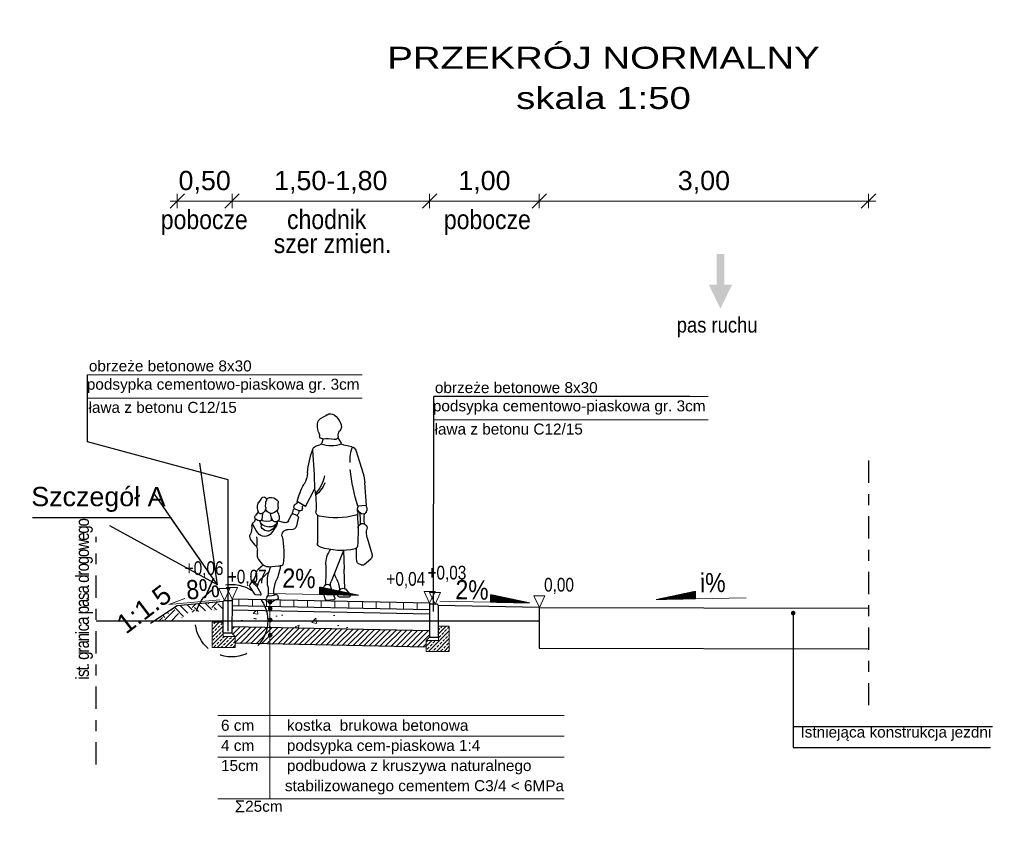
# Model space of a CAD drawing. Header units: metres. Extents: x -854 to 2789, y -128 to 3826.
# Tile 3 of 21: x 193 to 202, y 46 to 53. Entities that reach past the tile are written whole.
import ezdxf
from ezdxf.enums import TextEntityAlignment as Align

# ---------------------------------------------------------------- set-up
doc = ezdxf.new("R2010")
doc.units = ezdxf.units.M
doc.linetypes.add('DASHDOTX2', pattern=[50.8, 25.4, -12.7, 0, -12.7])
doc.linetypes.add('DASHED2', pattern=[0.375, 0.25, -0.125])
doc.layers.add('bloki', color=253, linetype='Continuous')
for name, color, linetype, lineweight in [('D_3_KONSTRUKCJA_ISTN', 9, 'Continuous', 30), ('D_3_KRESKOWANIE', 7, 'Continuous', 0), ('D_3_OPIS', 7, 'Continuous', 0), ('D_3_WYMIAROWANIE', 7, 'Continuous', 0), ('kreskowanie', 7, 'Continuous', 0), ('opis warstw', 7, 'Continuous', 0), ('pochylenia', 7, 'Continuous', 0), ('rzedne', 7, 'Continuous', 0), ('szczegół techniczny', 7, 'Continuous', 0)]:
    doc.layers.add(name, color=color, linetype=linetype, lineweight=lineweight)
doc.styles.add('opisy', font='arial.ttf', dxfattribs={"height": 0.175})
doc.styles.add('wym 1do50', font='arial.ttf', dxfattribs={"height": 0.175})
doc.styles.add('wym 1do50_0', font='arial.ttf')
doc.dimstyles.new('odniesienie', dxfattribs={"dimtxt": 1, "dimasz": 0, "dimexe": 0, "dimexo": 0, "dimgap": 0, "dimtad": 0, "dimdec": 0, "dimzin": 1, "dimdsep": 46, "dimtxsty": 'wym 1do50_0', "dimblk": 'TerminatorOpen', "dimcen": 0.09000000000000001, "dimse1": 1, "dimse2": 1, "dimadec": 6, "dimazin": 0, "dimtfac": 1, "dimtdec": 0, "dimtofl": 0, "dimtmove": 0, "dimatfit": 3, "dimldrblk": 'TerminatorOpen', "dimfxl": 1, "dimtzin": 1, "dimarcsym": 0})
doc.dimstyles.new('Wymiar_1 50', dxfattribs={"dimtxt": 0.175, "dimasz": 0.013125, "dimexe": 0.0175, "dimexo": 2.275, "dimgap": 0.065625, "dimtad": 1, "dimzin": 0, "dimtxsty": 'wym 1do50', "dimblk": 'znacznik wymiaru', "dimcen": 0.3, "dimse1": 1, "dimse2": 1, "dimadec": 0, "dimazin": 0, "dimtfac": 1, "dimtmove": 1, "dimatfit": 2, "dimfxl": 1, "dimtzin": 0, "dimlwd": -1, "dimlwe": 0, "dimarcsym": 0})

# ---------------------------------------------------------------- blocks, each defined once
blk = doc.blocks.new('TerminatorOpen')
at = {"color": 0, "linetype": 'ByBlock', "lineweight": -2}
for q in [(-1, 0.5), (-1, 0), (-1, -0.5)]:
    blk.add_line((0, 0), q, dxfattribs=at)
blk = doc.blocks.new('tytyyyy')
for p, q in [((1056.896188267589, 526.5077083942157), (1056.865527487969, 526.4583772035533)), ((1057.029200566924, 526.4996024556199), (1057.041426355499, 526.4614644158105)), ((1056.731870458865, 526.3936447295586), (1056.665265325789, 526.1812611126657)), ((1056.767370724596, 526.4257688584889), (1056.840506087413, 526.4409133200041)), ((1057.093202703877, 526.4329919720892), (1057.059834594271, 526.4432648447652)), ((1056.633125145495, 525.8915366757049), (1056.648823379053, 526.0958919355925)), ((1057.190316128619, 525.8822268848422), (1057.106873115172, 526.0397763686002)), ((1057.190316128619, 525.8822268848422), (1057.266798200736, 525.9275291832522)), ((1056.633125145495, 525.8915366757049), (1056.714449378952, 525.8859936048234)), ((1057.247210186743, 525.8429491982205), (1057.282854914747, 525.8584708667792)), ((1057.450749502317, 525.8452258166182), (1057.435848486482, 525.8111407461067)), ((1057.581838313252, 525.8201562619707), (1057.585404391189, 525.783984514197)), ((1057.620974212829, 525.8332969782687), (1057.645428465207, 525.7997068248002)), ((1057.079583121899, 525.8013520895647), (1057.081070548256, 525.5485564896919)), ((1057.255468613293, 525.7761006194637), (1057.272434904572, 525.7067801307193)), ((1057.267937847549, 525.8002686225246), (1057.302392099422, 525.8139524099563)), ((1057.345829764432, 525.7507688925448), (1057.317603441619, 525.8080936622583)), ((1057.439644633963, 525.7498700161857), (1057.380147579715, 525.7348914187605)), ((1057.448082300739, 525.7438159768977), (1057.448044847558, 525.7267854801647)), ((1057.597220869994, 525.7296238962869), (1057.592924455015, 525.70118623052)), ((1057.321923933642, 525.6700519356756), (1057.349208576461, 525.6715233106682)), ((1057.5631277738, 525.7062878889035), (1057.520982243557, 525.697555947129)), ((1056.628068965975, 525.5974462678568), (1056.583908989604, 525.4404104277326)), ((1057.647132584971, 525.530340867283), (1057.683151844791, 525.571879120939)), ((1056.844847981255, 525.4819593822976), (1056.837873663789, 525.3098192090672)), ((1056.844847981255, 525.4819593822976), (1056.955987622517, 525.1987732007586)), ((1057.625741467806, 525.4252178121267), (1057.628563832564, 525.4840112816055)), ((1056.655120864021, 525.352644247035), (1056.594831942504, 525.4043349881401)), ((1057.581910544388, 525.3554425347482), (1057.616402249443, 525.3999208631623)), ((1056.683242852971, 525.3487437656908), (1056.704513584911, 525.3585805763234)), ((1056.691675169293, 525.3557555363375), (1056.691675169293, 525.3557555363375)), ((1056.830340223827, 525.1323606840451), (1056.837897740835, 525.3106752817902)), ((1057.527464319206, 525.332109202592), (1057.437277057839, 525.3412905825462)), ((1057.51001648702, 525.3338855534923), (1057.526300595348, 525.2779064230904)), ((1057.523697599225, 525.286847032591), (1057.596388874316, 525.2184628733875)), ((1057.575337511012, 525.3482354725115), (1057.618652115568, 525.310116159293)), ((1057.676295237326, 525.2044099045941), (1057.698157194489, 525.1700332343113)), ((1056.819045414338, 525.1229545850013), (1056.786247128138, 525.0826710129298)), ((1056.894353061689, 525.0758090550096), (1056.885904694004, 525.1083692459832)), ((1056.955642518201, 525.1337116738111), (1056.923154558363, 525.0443751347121)), ((1057.623459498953, 525.1373018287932), (1057.595602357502, 525.0880348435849)), ((1057.651693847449, 525.0831365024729), (1057.69805821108, 525.1540487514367)), ((1056.799968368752, 525.0548138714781), (1056.880251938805, 525.0570476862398)), ((1056.932127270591, 525.0305067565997), (1056.99561576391, 525.0258491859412)), ((1057.537287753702, 525.0171118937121), (1057.500885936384, 525.0122643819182)), ((1057.605286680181, 525.0731445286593), (1057.640918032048, 525.0766142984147))]:
    blk.add_line(p, q)
for centre, radius, start, end in [((1057.064909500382, 526.54395772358), 0.2186948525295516, 128.3056999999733, 153.0738000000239), ((1056.96115883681, 526.6753033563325), 0.051317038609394, 52.95690999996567, 128.3056999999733), ((1057.105476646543, 526.8665178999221), 0.1882492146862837, 232.9568999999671, 250.2739999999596), ((1056.930281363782, 526.6123338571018), 0.0676996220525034, 153.0738000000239, 219.5306000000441), ((1057.023408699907, 526.6376415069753), 0.0548972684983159, 15.93230000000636, 70.2739999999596), ((1056.941672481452, 526.6143081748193), 0.1398980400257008, 337.2057999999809, 15.93230000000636), ((1056.825786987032, 526.526103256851), 0.0677823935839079, 356.2085000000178, 39.53064999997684), ((1057.16275861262, 526.5214028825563), 0.0999164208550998, 157.2057999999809, 177.6623999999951), ((1056.832659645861, 526.4788079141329), 0.0386986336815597, 281.697600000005, 328.1370000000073), ((1056.957945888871, 526.6913092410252), 0.2583419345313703, 247.8603999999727, 290.6346999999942), ((1056.92068799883, 526.5198137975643), 0.0273258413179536, 176.2085000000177, 285.0842000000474), ((1056.993534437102, 526.2495355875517), 0.2525968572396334, 81.41872000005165, 105.0842000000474), ((1057.035342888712, 526.5266008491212), 0.0276051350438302, 261.4187000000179, 357.6623999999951), ((1057.068066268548, 526.4700037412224), 0.027974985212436, 197.7732999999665, 252.8886000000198), ((1056.776950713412, 526.3795061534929), 0.0472447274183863, 101.697600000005, 162.5880999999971), ((1056.483606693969, 526.3078662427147), 0.300481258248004, 355.1933999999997, 22.71533000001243), ((1057.079315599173, 526.3878876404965), 0.0471962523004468, 20.06587000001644, 72.88865999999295), ((1062.528023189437, 525.900172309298), 5.422947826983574, 174.7837000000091, 178.5247999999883), ((1056.3284114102, 526.1136019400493), 0.8466281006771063, 4.997221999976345, 20.06587000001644), ((1057.03113743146, 526.066520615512), 0.383440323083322, 162.5880999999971, 175.6070000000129), ((1054.714981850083, 526.4739951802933), 2.084133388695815, 343.6125000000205, 352.9352000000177), ((1057.425803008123, 526.2095543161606), 0.2549509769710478, 184.9971999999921, 208.9210000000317), ((1057.271832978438, 526.2012102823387), 0.2782835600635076, 201.9069999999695, 231.627600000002), ((1057.343510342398, 526.2236928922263), 0.3315671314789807, 191.1175000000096, 222.9410999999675), ((1056.580318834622, 525.7424195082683), 0.7110002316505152, 15.09100999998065, 28.92101000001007), ((1058.068761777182, 525.8787972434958), 0.9752653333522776, 170.4990999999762, 182.6477999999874), ((1057.328274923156, 525.9582086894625), 0.0739865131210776, 206.8147000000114, 235.6382000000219), ((1057.471966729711, 525.916231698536), 0.0336642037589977, 138.3094999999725, 189.008699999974), ((1057.30891430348, 525.8903809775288), 0.1314234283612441, 354.0334000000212, 9.008720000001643), ((1057.502999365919, 525.888588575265), 0.0752227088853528, 78.67848999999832, 138.3094999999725), ((1057.508788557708, 525.9174917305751), 0.045745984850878, 37.65525000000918, 78.67848999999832), ((1057.569596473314, 525.9437758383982), 0.0246504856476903, 30.30855000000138, 196.4213999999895), ((1057.379184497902, 525.8876575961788), 0.1738602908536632, 354.7791000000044, 16.42143999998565), ((1057.823930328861, 526.0924462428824), 0.2699486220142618, 210.3085000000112, 219.5402000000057), ((1057.579880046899, 525.8909775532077), 0.0465190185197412, 14.34761999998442, 39.540260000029), ((1056.702472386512, 525.8560738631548), 0.0703044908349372, 150.238199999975, 198.3069999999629), ((1056.665102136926, 525.8437062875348), 0.0309418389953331, 198.3069999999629, 296.1542000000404), ((1056.646225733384, 525.8821466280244), 0.0737661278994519, 296.1542000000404, 339.1453999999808), ((1057.14016096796, 525.7521600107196), 0.4488330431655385, 170.055199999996, 184.2115000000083), ((1056.627464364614, 525.8490915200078), 0.0879570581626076, 347.0252999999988, 25.16718000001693), ((1056.736086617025, 525.8240647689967), 0.0235105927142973, 167.0252999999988, 256.182700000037), ((1057.055853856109, 525.8319540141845), 0.0387248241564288, 281.3220999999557, 2.647784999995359), ((1057.177483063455, 525.8683237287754), 0.0406377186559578, 354.3062000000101, 38.3045499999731), ((1057.238823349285, 525.8622081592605), 0.0210059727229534, 174.3062000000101, 293.5301000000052), ((1057.318387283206, 525.8451616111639), 0.067819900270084, 180.6313999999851, 221.5789000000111), ((1057.273991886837, 525.8788132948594), 0.022190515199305, 293.5301000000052, 55.63820000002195), ((1057.189625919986, 525.7981230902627), 0.1212267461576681, 7.734789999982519, 33.24206999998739), ((1057.474179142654, 525.8731070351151), 0.0347394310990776, 174.0334000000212, 205.044500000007), ((1057.505816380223, 525.8878903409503), 0.0696615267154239, 205.044500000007, 262.4445999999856), ((1057.348387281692, 525.830608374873), 0.1602241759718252, 333.113199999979, 355.8491000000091), ((1057.501830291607, 525.857839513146), 0.0393435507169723, 262.4445999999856, 287.3513000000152), ((1057.494754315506, 525.8804826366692), 0.0630689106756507, 287.3513000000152, 337.8376999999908), ((1057.604050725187, 525.8671091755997), 0.0519439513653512, 174.7791000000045, 260.1996000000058), ((1057.598959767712, 525.837633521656), 0.0220331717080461, 260.1996000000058, 336.7203999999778), ((1057.514090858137, 525.8741503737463), 0.1144251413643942, 336.7203999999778, 14.34761999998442), ((1056.401228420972, 525.7723178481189), 0.2546493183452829, 348.3603000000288, 9.7850260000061), ((1058.397268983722, 525.6573178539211), 1.686482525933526, 174.8241000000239, 184.6522999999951), ((1056.913226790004, 526.5443081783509), 0.7652161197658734, 256.182700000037, 281.3220999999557), ((1057.275580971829, 525.7810230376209), 0.0207065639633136, 111.662200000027, 193.7520000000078), ((1057.306827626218, 525.802788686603), 0.0120123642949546, 26.21463999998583, 111.662200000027), ((1057.372806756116, 525.7640513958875), 0.0300692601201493, 206.2145999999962, 284.1313000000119), ((1057.505883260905, 525.7805200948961), 0.076436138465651, 156.385200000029, 190.1225999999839), ((1057.462461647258, 525.7727699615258), 0.0323261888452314, 190.1225999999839, 333.113199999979), ((1057.484714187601, 525.7267025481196), 0.0366692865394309, 179.8733999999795, 213.5590999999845), ((1057.508400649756, 525.7582969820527), 0.0620317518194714, 193.4992000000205, 281.7022999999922), ((1057.541445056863, 525.922411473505), 0.1760199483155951, 252.6801000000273, 287.8721000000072), ((1054.657325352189, 525.913757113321), 2.846556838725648, 356.7326999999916, 357.3302999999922), ((1057.552266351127, 525.758722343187), 0.0535512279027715, 281.7022999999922, 350.9387999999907), ((1057.665594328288, 525.7918951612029), 0.0805792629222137, 185.6343999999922, 202.4260999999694), ((1057.744144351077, 525.7636073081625), 0.1566958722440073, 177.1225000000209, 184.023000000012), ((1057.607606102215, 525.767965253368), 0.0178447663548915, 202.4260999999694, 286.3366999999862), ((1057.589320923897, 525.8303355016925), 0.0828414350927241, 286.3366999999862, 316.0655000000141), ((1057.312988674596, 525.8668149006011), 0.3848734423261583, 324.0758000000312, 338.8539999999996), ((1057.607582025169, 525.7721519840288), 0.0467998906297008, 17.82352999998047, 36.03090000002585), ((1057.682935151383, 525.7659989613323), 0.0350324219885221, 169.5631999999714, 234.920200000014), ((1057.639173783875, 525.7823044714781), 0.0136156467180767, 316.0655000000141, 17.82352999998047), ((1057.642298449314, 525.7081364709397), 0.0356741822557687, 359.4447000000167, 54.9202699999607), ((1056.472871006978, 525.6410872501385), 0.1612173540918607, 344.2936999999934, 12.5530099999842), ((1056.670131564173, 525.6850118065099), 0.0408746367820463, 359.0814000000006, 192.5530000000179), ((1057.319326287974, 525.7182568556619), 0.0482753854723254, 193.7520000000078, 273.0860000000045), ((1057.352014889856, 525.6194660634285), 0.0521311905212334, 347.5013999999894, 93.08588000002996), ((1058.714270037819, 526.5423579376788), 1.512170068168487, 213.5590999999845, 216.6243999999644), ((1057.55937978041, 525.7544794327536), 0.1051435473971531, 199.7230000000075, 240.7652999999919), ((1057.562381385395, 525.6861247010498), 0.0769054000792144, 216.6243999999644, 324.0758000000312), ((1057.530449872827, 525.702786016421), 0.0459048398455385, 240.7652999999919, 272.193799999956), ((1057.52945201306, 525.7288427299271), 0.0719802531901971, 272.193799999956, 319.6102000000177), ((1057.55527063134, 525.7068764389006), 0.0380810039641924, 319.6102000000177, 351.4077999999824), ((1057.901675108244, 525.705621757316), 0.2237157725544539, 179.4447000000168, 200.8996000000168), ((1057.041950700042, 525.5483264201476), 0.0391190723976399, 287.9895999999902, 0.3368376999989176), ((1058.073721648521, 525.4594874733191), 0.6870938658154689, 167.5013999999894, 188.3616000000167), ((1058.000768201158, 525.5563681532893), 0.3674510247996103, 172.2315999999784, 186.7588000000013), ((1057.642881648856, 525.6068015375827), 0.0533026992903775, 319.0693000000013, 20.89954999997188), ((1056.744251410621, 525.5227994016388), 0.0280008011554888, 184.6522999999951, 257.6957999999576), ((1055.448695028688, 525.4839765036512), 1.277395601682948, 355.508699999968, 0.7900259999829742), ((1056.867199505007, 526.086491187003), 0.6049456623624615, 257.6957999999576, 287.9895999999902), ((1056.785262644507, 525.3590781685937), 0.2195852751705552, 357.6732999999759, 36.2946100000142), ((1057.704778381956, 525.480354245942), 0.0763003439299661, 139.0693000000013, 177.2523000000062), ((1056.617630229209, 525.4309267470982), 0.0350275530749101, 164.2936000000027, 229.3907999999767), ((1056.691675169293, 525.3863414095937), 0.0305875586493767, 294.818800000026, 355.508699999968), ((1057.581008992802, 525.4273633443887), 0.044785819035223, 322.2088000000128, 357.2523000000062), ((1056.672218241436, 525.3725827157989), 0.0262664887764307, 229.3907999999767, 294.818800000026), ((1057.14291377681, 525.2974596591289), 0.3052897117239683, 177.569699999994, 177.6795999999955), ((1058.186902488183, 525.3021279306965), 1.183210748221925, 177.6732999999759, 186.5980000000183), ((1057.416148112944, 525.3628341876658), 0.0224560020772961, 188.3616000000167, 279.7075000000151), ((1057.908007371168, 525.4065848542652), 0.4935887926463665, 187.6893999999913, 203.5904999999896), ((1057.430768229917, 525.2773687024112), 0.064253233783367, 84.1874800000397, 99.70748000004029), ((1057.257739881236, 525.1997951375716), 0.2796877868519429, 350.7907000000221, 16.21748999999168), ((1057.533652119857, 525.3928662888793), 0.0610705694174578, 264.1875000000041, 322.2088000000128), ((1057.573630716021, 525.258955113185), 0.0681495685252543, 4.37555999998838, 48.65251000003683), ((1057.124984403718, 525.113596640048), 0.2443018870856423, 151.9699999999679, 178.5205000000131), ((1056.70908287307, 525.3350278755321), 0.2268736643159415, 331.9699999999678, 343.9571999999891), ((1056.858103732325, 525.1603596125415), 0.105149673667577, 359.9952999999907, 21.42800000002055), ((1057.210249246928, 525.101879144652), 0.2678004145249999, 357.2805999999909, 23.59048000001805), ((1057.531723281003, 525.1497229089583), 0.0943763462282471, 358.0337999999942, 46.74939999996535), ((1057.555131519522, 525.2553462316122), 0.1156072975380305, 307.2545999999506, 340.2560000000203), ((1057.49356918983, 525.3019272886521), 0.2049517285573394, 310.2468999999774, 332.2132999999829), ((1057.71621497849, 525.269867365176), 0.0748511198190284, 184.3756000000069, 232.7106000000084), ((1057.657052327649, 525.1921734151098), 0.0228053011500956, 32.45733999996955, 52.71059000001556), ((1056.84878591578, 525.0987384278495), 0.0383505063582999, 14.54438999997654, 140.8475000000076), ((1056.922547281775, 525.1457475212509), 0.035216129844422, 340.0149999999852, 356.9925999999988), ((1056.989930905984, 525.1422055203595), 0.0322615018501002, 5.640022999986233, 176.9925999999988), ((1056.777857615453, 525.1212638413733), 0.2453668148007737, 338.8950000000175, 5.640022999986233), ((1057.840147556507, 525.1053676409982), 0.3103255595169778, 170.7907000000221, 186.8770999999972), ((1057.605998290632, 525.1471734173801), 0.0200589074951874, 330.516999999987, 358.0337999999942), ((1057.685717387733, 525.1621199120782), 0.0147489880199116, 326.8224999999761, 32.45733999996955), ((1056.799492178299, 525.0718871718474), 0.0170793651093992, 140.8475000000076, 271.5932000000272), ((1056.879834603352, 525.0720396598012), 0.0150001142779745, 271.5932000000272, 14.54438999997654), ((1056.932884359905, 525.0408358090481), 0.0103563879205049, 160.0149000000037, 265.8040000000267), ((1056.99642635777, 525.0369032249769), 0.011082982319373, 265.8040000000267, 338.8950000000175), ((1057.488962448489, 525.051191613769), 0.0492231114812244, 152.4031999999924, 186.9725000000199), ((1057.45118556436, 525.0465714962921), 0.0111626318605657, 186.9725000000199, 261.5470000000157), ((1057.457536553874, 525.0676175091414), 0.0137625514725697, 56.59973999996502, 152.4031999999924), ((1057.441469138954, 524.9811996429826), 0.0549270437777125, 43.76057999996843, 81.54700999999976), ((1057.467376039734, 525.089666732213), 0.010381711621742, 245.9550999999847, 357.2805999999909), ((1057.510637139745, 525.1481472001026), 0.0826981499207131, 236.5996999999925, 284.4124999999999), ((1057.497836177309, 525.0351750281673), 0.0231135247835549, 223.7606000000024, 277.5837000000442), ((1057.53283885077, 525.0617614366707), 0.0064952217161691, 13.41395999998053, 104.412400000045), ((1057.535241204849, 525.0324757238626), 0.0155005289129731, 277.5837000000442, 31.22471000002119), ((1057.616442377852, 525.0816999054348), 0.0794551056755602, 193.4139999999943, 211.2246999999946), ((1057.604318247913, 525.0831070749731), 0.010009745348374, 150.5167999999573, 275.5572000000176), ((1057.639508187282, 525.0911033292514), 0.0145591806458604, 275.5572000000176, 326.8224999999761)]:
    blk.add_arc(centre, radius, start, end)
blk = doc.blocks.new('znacznik wymiaru')
at = {"color": 7}
for p, q in [((-5, -5), (5, 5)), ((-5, 0), (0, 0)), ((0, 5), (0, -5)), ((5, 0), (0, 0))]:
    blk.add_line(p, q, dxfattribs=at)
blk = doc.blocks.new('*D203')
at = {"layer": 'D_3_WYMIAROWANIE', "color": 0, "linetype": 'Continuous', "transparency": 16777216}
blk.add_line((200.9123292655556, 51.59919664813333), (197.9391790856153, 51.59919664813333), dxfattribs=at)
at = {"layer": 'Defpoints', "color": 0, "linetype": 'Continuous', "transparency": 16777216}
for p in [(197.9260540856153, 51.59919664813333), (200.9254542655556, 48.57859624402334), (197.9260540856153, 48.51860824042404)]:
    blk.add_point(p, dxfattribs=at)
at = {"layer": 'D_3_WYMIAROWANIE', "color": 0, "linetype": 'Continuous', "transparency": 16777216, "xscale": 0.013125, "yscale": 0.013125, "zscale": 0.013125, "rotation": 180}
blk.add_blockref('znacznik wymiaru', (197.9260540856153, 51.59919664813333), dxfattribs=at)
at = {"layer": 'D_3_WYMIAROWANIE', "color": 0, "linetype": 'Continuous', "transparency": 16777216, "xscale": 0.013125, "yscale": 0.013125, "zscale": 0.013125}
blk.add_blockref('znacznik wymiaru', (200.9254542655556, 51.59919664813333), dxfattribs=at)
at = {"layer": 'D_3_WYMIAROWANIE', "color": 0, "linetype": 'Continuous', "transparency": 16777216, "insert": (199.4257541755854, 51.76998876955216), "char_height": 0.175, "attachment_point": 5, "style": 'wym 1do50'}
blk.add_mtext('3,00', dxfattribs=at)
blk = doc.blocks.new('*D204')
at = {"layer": 'D_3_WYMIAROWANIE', "color": 0, "linetype": 'Continuous', "transparency": 16777216}
blk.add_line((197.9133103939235, 51.59919664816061), (196.9394354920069, 51.59919664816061), dxfattribs=at)
at = {"layer": 'Defpoints', "color": 0, "linetype": 'Continuous', "transparency": 16777216}
for p in [(196.9263104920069, 51.59919664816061), (196.9263104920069, 47.8764028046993), (197.9264353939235, 47.89822541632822)]:
    blk.add_point(p, dxfattribs=at)
at = {"layer": 'D_3_WYMIAROWANIE', "color": 0, "linetype": 'Continuous', "transparency": 16777216, "xscale": 0.013125, "yscale": 0.013125, "zscale": 0.013125, "rotation": 180}
blk.add_blockref('znacznik wymiaru', (196.9263104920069, 51.59919664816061), dxfattribs=at)
at = {"layer": 'D_3_WYMIAROWANIE', "color": 0, "linetype": 'Continuous', "transparency": 16777216, "xscale": 0.013125, "yscale": 0.013125, "zscale": 0.013125}
blk.add_blockref('znacznik wymiaru', (197.9264353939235, 51.59919664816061), dxfattribs=at)
at = {"layer": 'D_3_WYMIAROWANIE', "color": 0, "linetype": 'Continuous', "transparency": 16777216, "insert": (197.4263729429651, 51.76998876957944), "char_height": 0.175, "attachment_point": 5, "style": 'wym 1do50'}
blk.add_mtext('1,00', dxfattribs=at)
blk = doc.blocks.new('*D205')
at = {"layer": 'D_3_WYMIAROWANIE', "color": 0, "linetype": 'Continuous', "transparency": 16777216}
blk.add_line((196.9131854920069, 51.59919664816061), (195.1400302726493, 51.59919664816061), dxfattribs=at)
at = {"layer": 'Defpoints', "color": 0, "linetype": 'Continuous', "transparency": 16777216}
for p in [(195.1269052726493, 51.59919664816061), (195.1269052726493, 47.91239090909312), (196.9263104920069, 47.8764028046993)]:
    blk.add_point(p, dxfattribs=at)
at = {"layer": 'D_3_WYMIAROWANIE', "color": 0, "linetype": 'Continuous', "transparency": 16777216, "xscale": 0.013125, "yscale": 0.013125, "zscale": 0.013125, "rotation": 180}
blk.add_blockref('znacznik wymiaru', (195.1269052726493, 51.59919664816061), dxfattribs=at)
at = {"layer": 'D_3_WYMIAROWANIE', "color": 0, "linetype": 'Continuous', "transparency": 16777216, "xscale": 0.013125, "yscale": 0.013125, "zscale": 0.013125}
blk.add_blockref('znacznik wymiaru', (196.9263104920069, 51.59919664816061), dxfattribs=at)
at = {"layer": 'D_3_WYMIAROWANIE', "color": 0, "linetype": 'Continuous', "transparency": 16777216, "insert": (196.0266078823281, 51.76998876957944), "char_height": 0.175, "attachment_point": 5, "style": 'wym 1do50'}
blk.add_mtext('1,50-1,80', dxfattribs=at)
blk = doc.blocks.new('*D206')
at = {"layer": 'D_3_WYMIAROWANIE', "color": 0, "linetype": 'Continuous', "transparency": 16777216}
blk.add_line((195.1137802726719, 51.59919664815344), (194.6414924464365, 51.59919664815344), dxfattribs=at)
at = {"layer": 'Defpoints', "color": 0, "linetype": 'Continuous', "transparency": 16777216}
for p in [(194.6283674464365, 51.59919664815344), (194.6283674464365, 47.91387691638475), (195.1269052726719, 47.91239090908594)]:
    blk.add_point(p, dxfattribs=at)
at = {"layer": 'D_3_WYMIAROWANIE', "color": 0, "linetype": 'Continuous', "transparency": 16777216, "xscale": 0.013125, "yscale": 0.013125, "zscale": 0.013125, "rotation": 180}
blk.add_blockref('znacznik wymiaru', (194.6283674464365, 51.59919664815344), dxfattribs=at)
at = {"layer": 'D_3_WYMIAROWANIE', "color": 0, "linetype": 'Continuous', "transparency": 16777216, "xscale": 0.013125, "yscale": 0.013125, "zscale": 0.013125}
blk.add_blockref('znacznik wymiaru', (195.1269052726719, 51.59919664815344), dxfattribs=at)
at = {"layer": 'D_3_WYMIAROWANIE', "color": 0, "linetype": 'Continuous', "transparency": 16777216, "insert": (194.8776363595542, 51.76998876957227), "char_height": 0.175, "attachment_point": 5, "style": 'wym 1do50'}
blk.add_mtext('0,50', dxfattribs=at)

msp = doc.modelspace()

# ---------------------------------------------------------------- hatches: boundary and pattern name
h = msp.add_hatch()
h.set_pattern_fill('JIS_WOOD', color=250, scale=0.05, angle=180)
h.set_pattern_definition([(225, (-684.295682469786, -423.2744812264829), (0.02499999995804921, -0.02499999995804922), [])])
edge = h.paths.add_edge_path()
edge.add_line((195.4414256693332, 47.69097908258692), (195.1266315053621, 47.69097908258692))
edge.add_line((195.1266315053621, 47.69097908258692), (195.1265961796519, 47.6624090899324))
edge.add_line((195.1265961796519, 47.6624090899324), (195.1565961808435, 47.6324090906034))
edge.add_line((195.1565961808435, 47.6324090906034), (195.1565961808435, 47.57172909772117))
edge.add_line((195.1565961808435, 47.57172909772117), (195.3773666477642, 47.56731368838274))
edge.add_arc((195.1228195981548, 47.777593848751), 0.3301695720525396, 320.4400426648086, 344.791390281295)
edge = h.paths.add_edge_path()
edge.add_line((195.4727012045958, 47.69097908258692), (195.4414256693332, 47.69097908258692))
edge.add_arc((195.1228195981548, 47.777593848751), 0.330169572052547, 320.4400426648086, 344.791390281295, ccw=False)
edge.add_line((195.3773666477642, 47.56731368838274), (195.4727012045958, 47.56540699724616))
edge.add_line((195.4727012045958, 47.56540699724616), (195.4727012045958, 47.69097908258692))
h.paths.add_polyline_path([(196.9266193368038, 47.62662173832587), (195.4727012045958, 47.69097908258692), (195.4727012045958, 47.56540699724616), (196.3263262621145, 47.54833449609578), (196.8966193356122, 47.53692863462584), (196.8966193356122, 47.59662173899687)])
edge = h.paths.add_edge_path()
edge.add_line((195.4471830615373, 47.71594735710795), (195.1266703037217, 47.7223576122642))
edge.add_line((195.1266703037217, 47.7223576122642), (195.1266315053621, 47.69097908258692))
edge.add_line((195.1266315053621, 47.69097908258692), (195.4414256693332, 47.69097908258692))
edge.add_arc((195.1228195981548, 47.77759384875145), 0.3301695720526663, 344.7913902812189, 349.2390607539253)
h.paths.add_polyline_path([(195.4727012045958, 47.71543699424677), (195.4727012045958, 47.69097908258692), (196.9266193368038, 47.62662173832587), (196.9265454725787, 47.68636010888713)])
edge = h.paths.add_edge_path()
edge.add_line((195.4727012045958, 47.71543699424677), (195.4471830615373, 47.71594735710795))
edge.add_arc((195.1228195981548, 47.77759384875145), 0.3301695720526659, 344.79139028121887, 349.2390607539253, ccw=False)
edge.add_line((195.4414256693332, 47.69097908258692), (195.4727012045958, 47.69097908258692))
edge.add_line((195.4727012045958, 47.69097908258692), (195.4727012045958, 47.71543699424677))
at = {"layer": 'D_3_KRESKOWANIE', "linetype": 'Continuous', "lineweight": 0}
h = msp.add_hatch(dxfattribs=at)
h.set_pattern_fill('ANSI31', color=256, angle=45, style=0)
h.set_pattern_definition([(90, (-681.9353656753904, -424.4214475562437), (-0.125, 0), [])])
h.paths.add_polyline_path([(195.1265961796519, 47.97240908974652), (195.1265961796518, 47.91239709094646), (196.9263104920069, 47.8764028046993), (196.9262362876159, 47.93641628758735)])
at = {"layer": 'D_3_KRESKOWANIE', "linetype": 'Continuous'}
h = msp.add_hatch(dxfattribs=at)
h.set_pattern_fill('AR-CONC', color=256, scale=0.05, style=0)
h.set_pattern_definition([(49.99999999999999, (-681.9353656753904, -424.4214475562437), (0.3586300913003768, -0.03137606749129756), [0.03750000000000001, -0.4125]), (355, (-681.9353656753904, -424.4214475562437), (-0.06937566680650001, 0.376096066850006), [0.03, -0.33]), (100.45144446, (-681.9054798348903, -424.4240622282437), (0.289254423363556, 0.3447199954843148), [0.03187009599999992, -0.3505710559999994]), (46.18420000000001, (-681.9353656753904, -424.3214475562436), (0.5336206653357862, -0.08275964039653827), [0.05625, -0.61875]), (96.63563549, (-681.8908973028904, -424.3283442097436), (0.4673309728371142, 0.4870593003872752), [0.04780517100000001, -0.52585688]), (351.1841639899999, (-681.9353656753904, -424.3214475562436), (0.4673309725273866, 0.4870593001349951), [0.04500000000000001, -0.4950000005]), (21, (-681.8853656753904, -424.3464475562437), (0.2984535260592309, -0.2013094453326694), [0.03750000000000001, -0.4125]), (326.0000000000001, (-681.8853656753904, -424.3464475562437), (0.1216576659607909, 0.3625750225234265), [0.03, -0.33]), (71.45144474, (-681.8604945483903, -424.3632233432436), (0.4201111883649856, 0.1612655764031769), [0.03187009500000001, -0.350571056]), (37.50000000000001, (-681.9353656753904, -424.4214475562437), (0.006079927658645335, 0.1664469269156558), [0, -0.326, 0, -0.335, 0, -0.33125]), (7.499999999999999, (-681.9353656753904, -424.4214475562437), (0.1315347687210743, 0.1972058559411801), [0, -0.191, 0, -0.3185, 0, -0.12625]), (327.5, (-682.0468656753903, -424.4214475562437), (0.2669112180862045, -0.01127743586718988), [0, -0.125, 0, -0.39, 0, -0.5175]), (317.5, (-682.0968656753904, -424.4214475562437), (0.2915930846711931, 0.05005249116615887), [0, -0.1625, 0, -0.259, 0, -0.3675])])
h.paths.add_polyline_path([(195.1265961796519, 47.87238909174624), (195.1265961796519, 47.72235909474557), (196.3263262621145, 47.69836449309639), (196.3263262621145, 47.78561227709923), (196.4763262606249, 47.78561227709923), (196.4763262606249, 47.84539449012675)])
at = {"layer": 'D_3_OPIS', "linetype": 'Continuous', "true_color": 0x939598}
msp.add_hatch(color=252, dxfattribs=at).paths.add_polyline_path([(199.5763959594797, 50.61839969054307), (199.6831572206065, 50.83935785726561), (199.6107121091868, 50.83935785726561), (199.6107121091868, 51.11746037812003), (199.542079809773, 51.11746037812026), (199.542079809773, 50.83935785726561), (199.4696346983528, 50.83935785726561)])
at = {"layer": 'kreskowanie'}
h = msp.add_hatch(dxfattribs=at)
h.set_pattern_fill('EARTH', color=252, scale=0.02, angle=45, style=0)
h.set_pattern_definition([(45, (-2149.443704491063, -3886.352663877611), (1.387778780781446e-17, 0.179605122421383), [0.127, -0.127]), (45, (-2149.477380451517, -3886.318987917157), (1.387778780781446e-17, 0.179605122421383), [0.127, -0.127]), (45, (-2149.511056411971, -3886.285311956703), (1.387778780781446e-17, 0.179605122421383), [0.127, -0.127]), (135, (-2149.511056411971, -3886.2628613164), (-0.179605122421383, 1.387778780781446e-17), [0.127, -0.127]), (135, (-2149.477380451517, -3886.229185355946), (-0.179605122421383, 1.387778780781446e-17), [0.127, -0.127]), (135, (-2149.443704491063, -3886.195509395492), (-0.179605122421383, 1.387778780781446e-17), [0.127, -0.127])])
h.paths.add_polyline_path([(194.4179404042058, 47.77359222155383), (194.6258700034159, 47.77359222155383), (194.7351938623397, 47.85148173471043), (195.0465961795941, 47.88216369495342), (195.0465961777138, 47.95240908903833), (194.6256557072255, 47.91206909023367)])
at = {"layer": 'kreskowanie', "linetype": 'Continuous', "lineweight": 0}
h = msp.add_hatch(dxfattribs=at)
h.set_pattern_fill('ANSI33', color=256, scale=0.2, style=0)
h.set_pattern_definition([(45, (-644.9835563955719, -426.4453161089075), (-0.03535533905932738, 0.03535533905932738), []), (45, (-644.9482010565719, -426.4453161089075), (-0.03535533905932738, 0.03535533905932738), [0.025, -0.0125])])
h.paths.add_polyline_path([(195.0465961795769, 47.6324090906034), (195.0465961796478, 47.66240908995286), (195.0465961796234, 47.76240909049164), (194.9465961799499, 47.76240909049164), (194.9465961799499, 47.53240909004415), (195.1565961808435, 47.53240909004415), (195.1565961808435, 47.6324090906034)])
h = msp.add_hatch(dxfattribs=at)
h.set_pattern_fill('ANSI33', color=256, scale=0.2, style=0)
h.set_pattern_definition([(45, (-645.0384532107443, -426.481103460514), (-0.03535533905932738, 0.03535533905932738), []), (45, (-645.0030978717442, -426.481103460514), (-0.03535533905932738, 0.03535533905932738), [0.025, -0.0125])])
h.paths.add_polyline_path([(197.0066193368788, 47.59662173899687), (197.0066193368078, 47.62662173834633), (197.0066193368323, 47.72662173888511), (197.1066193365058, 47.72662173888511), (197.1066193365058, 47.49662173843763), (196.8966193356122, 47.49662173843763), (196.8966193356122, 47.59662173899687)])
at = {"layer": 'opis warstw', "linetype": 'Continuous', "lineweight": 0}
h = msp.add_hatch(color=256, dxfattribs=at)
edge = h.paths.add_edge_path()
edge.add_arc((195.4746366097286, 47.94773003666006), 0.02133896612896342, 0, 360)
h = msp.add_hatch(color=256, dxfattribs=at)
edge = h.paths.add_edge_path()
edge.add_arc((195.474674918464, 47.88778404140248), 0.02133896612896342, 0, 360)
at = {"layer": 'opis warstw', "linetype": 'Continuous', "lineweight": 30}
h = msp.add_hatch(color=252, dxfattribs=at)
edge = h.paths.add_edge_path()
edge.add_arc((200.2387830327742, 47.84663456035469), 0.02133896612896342, 0, 360)
at = {"layer": 'opis warstw', "linetype": 'Continuous', "lineweight": 0}
h = msp.add_hatch(color=256, dxfattribs=at)
edge = h.paths.add_edge_path()
edge.add_arc((195.4746749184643, 47.78353438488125), 0.02133896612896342, 0, 360)
h = msp.add_hatch(color=256, dxfattribs=at)
edge = h.paths.add_edge_path()
edge.add_arc((195.4746749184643, 47.64579916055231), 0.02133896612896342, 0, 360)
at = {"layer": 'pochylenia', "linetype": 'Continuous', "lineweight": 0}
h = msp.add_hatch(dxfattribs=at)
h.set_pattern_fill('CROSSHATCH', color=256, style=0, pattern_type=2)
h.set_pattern_definition([(45, (212.8854268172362, 48.04736781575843), (-0.007071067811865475, 0.007071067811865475), []), (315, (212.8854268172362, 48.04736781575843), (0.0007071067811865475, 0.0007071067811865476), [])])
h.paths.add_polyline_path([(195.9237749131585, 48.0840547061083), (195.9224076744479, 48.01569277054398), (196.2808461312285, 48.0085240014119)])
h = msp.add_hatch(dxfattribs=at)
h.set_pattern_fill('CROSSHATCH', color=256, style=0, pattern_type=2)
h.set_pattern_definition([(45, (214.44413725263, 47.97740831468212), (-0.007071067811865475, 0.007071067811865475), []), (315, (214.44413725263, 47.97740831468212), (0.0007071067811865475, 0.0007071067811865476), [])])
h.paths.add_polyline_path([(197.4824853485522, 48.01409520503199), (197.4811181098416, 47.94573326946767), (197.8395565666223, 47.93856450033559)])
h = msp.add_hatch(dxfattribs=at)
h.set_pattern_fill('CROSSHATCH', color=252, style=0, pattern_type=2)
h.set_pattern_definition([(45, (222.2843144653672, 48.0087304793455), (-0.007071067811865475, 0.007071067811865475), []), (315, (222.2843144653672, 48.0087304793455), (0.0007071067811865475, 0.0007071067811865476), [])])
h.paths.add_polyline_path([(199.348768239, 48.04541736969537), (199.3501354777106, 47.97705543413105), (198.99169702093, 47.96988666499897)])

# ---------------------------------------------------------------- linework, layer by layer
for p, q in [((196.9628124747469, 47.86045729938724), (196.9639244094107, 49.81880120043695)), ((199.2970823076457, 49.81880120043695), (196.9639244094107, 49.81880120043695)), ((195.0565961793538, 47.96240908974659), (195.0465961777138, 47.95240908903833)), ((195.0465961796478, 47.66240908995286), (195.0465961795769, 47.95240908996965)), ((196.9966193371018, 47.92662173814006), (197.0066193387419, 47.9166217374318)), ((197.0066193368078, 47.62662173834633), (197.0066193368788, 47.91662173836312)), ((195.1265961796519, 47.6624090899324), (195.0465961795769, 47.6624090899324)), ((196.9266193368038, 47.62662173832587), (197.0066193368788, 47.62662173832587))]:
    msp.add_line(p, q)
at = {"color": 252, "linetype": 'DASHDOTX2', "ltscale": 0.008}
msp.add_line((200.9258355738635, 49.2352156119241), (200.9258355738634, 46.9852973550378), dxfattribs=at)
at = {"color": 252, "lineweight": 25}
for p, q in [((200.2387830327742, 47.84663456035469), (200.2387830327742, 47.23522510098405)), ((200.2387830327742, 47.23522510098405), (200.2387830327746, 46.62381564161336)), ((200.2387830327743, 46.81381564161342), (202.0563630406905, 46.81381564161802)), ((200.2387830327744, 46.62381564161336), (202.0354180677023, 46.62381564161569))]:
    msp.add_line(p, q, dxfattribs=at)
at = {"lineweight": 13}
for p, q in [((195.0465961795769, 47.76240909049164), (194.9465961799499, 47.76240909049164)), ((194.9465961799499, 47.53240909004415), (194.9465961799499, 47.76240909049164)), ((197.0066193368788, 47.72662173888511), (197.1066193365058, 47.72662173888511)), ((197.1066193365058, 47.49662173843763), (197.1066193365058, 47.72662173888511)), ((195.0465961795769, 47.6324090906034), (195.0465961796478, 47.66240908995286)), ((195.1565961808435, 47.6324090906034), (195.0465961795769, 47.6324090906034)), ((195.1265961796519, 47.6624090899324), (195.1565961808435, 47.6324090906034)), ((195.1565961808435, 47.53240909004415), (195.1565961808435, 47.6324090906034)), ((196.9266193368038, 47.62662173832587), (196.8966193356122, 47.59662173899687)), ((196.8966193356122, 47.59662173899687), (197.0066193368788, 47.59662173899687)), ((196.8966193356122, 47.49662173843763), (196.8966193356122, 47.59662173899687)), ((197.0066193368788, 47.59662173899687), (197.0066193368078, 47.62662173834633)), ((195.1565961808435, 47.53240909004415), (194.9465961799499, 47.53240909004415)), ((196.8966193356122, 47.49662173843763), (197.1066193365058, 47.49662173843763))]:
    msp.add_line(p, q, dxfattribs=at)
at = {"flags": 128}
msp.add_lwpolyline([(195.0915961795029, 47.68158343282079), (195.0915961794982, 49.06046245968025), (193.8115911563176, 49.40610997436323), (193.8115911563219, 50.01614572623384)], dxfattribs=at)
at = {"linetype": 'DASHDOTX2', "ltscale": 0.008}
msp.add_lwpolyline([(193.8906399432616, 46.46680158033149), (193.8906399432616, 48.54083627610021)], dxfattribs=at)
at = {"ltscale": 0.005}
for points in [[(194.628367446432, 47.91387691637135), (194.3835366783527, 47.75065640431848)], [(195.0465961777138, 47.95240908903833), (194.628367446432, 47.91387691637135)]]:
    msp.add_lwpolyline(points, dxfattribs=at)
for points in [[(195.0565961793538, 47.96240908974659), (195.1265961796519, 47.96240908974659)], [(196.9262362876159, 47.93641628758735), (195.1265961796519, 47.97240908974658)], [(195.1269792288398, 47.97220363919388), (195.1265961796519, 47.6624090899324)], [(196.9263104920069, 47.8764028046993), (195.1265961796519, 47.91239709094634)], [(196.9262362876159, 47.93641628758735), (196.9266193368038, 47.62662173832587)], [(196.9966193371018, 47.92662173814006), (196.9266193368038, 47.92662173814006)], [(197.9264353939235, 47.89822541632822), (197.0066193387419, 47.9166217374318)], [(196.926359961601, 47.8363938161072), (195.1265961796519, 47.87238909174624)], [(196.9265454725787, 47.68636010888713), (195.1265961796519, 47.72235909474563)], [(196.8966193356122, 47.53692863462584), (195.1565961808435, 47.57172909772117)]]:
    msp.add_lwpolyline(points)
at = {"color": 252, "lineweight": 25}
msp.add_lwpolyline([(197.9264353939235, 47.89822541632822), (197.9264353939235, 47.52822439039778), (200.9214059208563, 47.52117151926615)], dxfattribs=at)
at = {"color": 252, "lineweight": 30}
msp.add_lwpolyline([(197.9264353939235, 47.89822541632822), (200.9258785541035, 47.89116201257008)], dxfattribs=at)
at = {"linetype": 'DASHED2'}
msp.add_circle((195.1228195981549, 47.77759384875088), 0.3301695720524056, dxfattribs=at)
at = {"layer": 'D_3_KONSTRUKCJA_ISTN', "color": 252, "linetype": 'Continuous', "true_color": 0x939598}
msp.add_lwpolyline([(197.9320695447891, 47.77359222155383), (193.8906399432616, 47.77359222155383)], dxfattribs=at)
at = {"layer": 'D_3_WYMIAROWANIE', "linetype": 'Continuous', "flags": 128}
for points in [[(195.0771375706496, 48.07908942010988), (195.1768208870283, 48.07908942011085), (195.1269792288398, 47.97220363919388), (195.0771375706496, 48.07908942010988)], [(195.0071375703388, 48.06928720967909), (195.1068208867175, 48.06928720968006), (195.056979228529, 47.96240142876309), (195.0071375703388, 48.06928720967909)], [(196.8767776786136, 48.04309661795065), (196.9764609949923, 48.04309661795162), (196.9266193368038, 47.93621083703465), (196.8767776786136, 48.04309661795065)], [(196.927414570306, 48.03330206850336), (197.0270978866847, 48.03330206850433), (196.9772562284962, 47.92641628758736), (196.927414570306, 48.03330206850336)], [(197.8769767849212, 48.00490574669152), (197.9766601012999, 48.00490574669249), (197.9268184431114, 47.89801996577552), (197.8769767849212, 48.00490574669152)], [(195.0156943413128, 47.96679918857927), (194.5503534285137, 47.92600501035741), (194.6979928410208, 47.98063572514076)]]:
    msp.add_lwpolyline(points, dxfattribs=at)
at = {"layer": 'opis warstw', "linetype": 'Continuous', "lineweight": 0}
for p, q in [((193.8115911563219, 50.01614572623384), (196.3119217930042, 50.01614572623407)), ((193.8115911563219, 49.80516695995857), (196.3119217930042, 49.80516695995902)), ((196.9639244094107, 49.81880120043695), (199.4642550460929, 49.81880120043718)), ((196.9639244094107, 49.60782243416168), (199.4642550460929, 49.60782243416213)), ((195.4727012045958, 47.94773003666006), (195.4727012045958, 47.33632057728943)), ((195.4727012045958, 47.33632057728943), (195.4727012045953, 46.15491111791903)), ((194.9982389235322, 46.91491111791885), (198.1530263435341, 46.91491111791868)), ((194.9982389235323, 46.72491111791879), (198.1530263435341, 46.72491111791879)), ((194.9982389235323, 46.53491111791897), (198.153026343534, 46.53491111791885)), ((194.9982389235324, 46.15491111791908), (198.153026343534, 46.15491111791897))]:
    msp.add_line(p, q, dxfattribs=at)
at = {"layer": 'pochylenia', "linetype": 'Continuous'}
for p, q in [((195.9224076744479, 48.01569277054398), (195.4612373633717, 48.024916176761)), ((197.4811181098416, 47.94573326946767), (197.0199477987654, 47.95495667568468))]:
    msp.add_line(p, q, dxfattribs=at)
at = {"layer": 'pochylenia', "color": 252, "linetype": 'Continuous'}
for q in [(198.99169702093, 47.96988666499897), (199.8113057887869, 47.98627884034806)]:
    msp.add_line((199.3501354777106, 47.97705543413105), q, dxfattribs=at)
at = {"layer": 'pochylenia', "linetype": 'Continuous', "flags": 128}
for points in [[(195.9237749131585, 48.0840547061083), (195.9224076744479, 48.01569277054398), (196.2808461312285, 48.0085240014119), (195.9237749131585, 48.0840547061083)], [(197.4824853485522, 48.01409520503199), (197.4811181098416, 47.94573326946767), (197.8395565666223, 47.93856450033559), (197.4824853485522, 48.01409520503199)]]:
    msp.add_lwpolyline(points, close=True, dxfattribs=at)
at = {"layer": 'pochylenia', "color": 252, "linetype": 'Continuous', "flags": 128}
msp.add_lwpolyline([(199.348768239, 48.04541736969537), (199.3501354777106, 47.97705543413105), (198.99169702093, 47.96988666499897), (199.348768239, 48.04541736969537)], close=True, dxfattribs=at)

# ---------------------------------------------------------------- block references
at = {"layer": 'bloki', "xscale": -1}
msp.add_blockref('tytyyyy', (1252.986183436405, -477.0641944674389), dxfattribs=at)

# ---------------------------------------------------------------- texts
at = {"layer": 'D_3_OPIS', "linetype": 'Continuous', "style": 'opisy', "width": 0.8571428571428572}
for s, p in [('pobocze', (194.4781107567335, 51.34383392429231)), ('chodnik', (195.6283520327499, 51.3447129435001)), ('pobocze', (197.0572203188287, 51.34383392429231)), ('szer zmien.', (195.5072195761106, 51.12556206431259))]:
    msp.add_text(s, height=0.175, rotation=359.9999999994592, dxfattribs=at).set_placement(p)
at = {"layer": 'D_3_OPIS', "linetype": 'Continuous', "insert": (198.5110119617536, 52.71980312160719), "char_height": 0.2, "attachment_point": 5, "line_spacing_factor": 1.1, "style": 'opisy'}
msp.add_mtext('{\\W1.25;PRZEKRÓJ NORMALNY \\Pskala 1:50}', dxfattribs=at)
at = {"layer": 'D_3_OPIS', "color": 252, "linetype": 'Continuous', "true_color": 0x939598, "insert": (199.5463884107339, 50.35916880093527), "char_height": 0.14, "attachment_point": 8, "line_spacing_factor": 0.75, "style": 'opisy'}
msp.add_mtext('\\H1x;\\W0.857143;pas ruchu', dxfattribs=at)
at = {"layer": 'D_3_WYMIAROWANIE', "linetype": 'Continuous', "style": 'opisy', "width": 0.8571428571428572}
msp.add_text('8%%%', height=0.175, rotation=4.854676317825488, dxfattribs=at).set_placement((194.8727251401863, 47.92912175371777), align=Align.BOTTOM_CENTER)
at = {"layer": 'D_3_WYMIAROWANIE', "linetype": 'Continuous', "insert": (194.0543443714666, 47.78754840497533), "char_height": 0.175, "attachment_point": 1, "rotation": 37.38345454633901, "style": 'opisy'}
msp.add_mtext('1:1.5', dxfattribs=at)
at = {"layer": 'opis warstw', "linetype": 'Continuous', "lineweight": 0, "style": 'opisy'}
for s, p in [('obrzeże betonowe 8x30', (193.8227063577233, 50.04775623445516)), ('podsypka cementowo-piaskowa gr. 3cm', (193.8039538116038, 49.88108956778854)), ('obrzeże betonowe 8x30', (196.975039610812, 49.85041170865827)), ('ława z betonu C12/15', (193.8193323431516, 49.67011080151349)), ('podsypka cementowo-piaskowa gr. 3cm', (196.9562870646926, 49.68374504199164)), ('ława z betonu C12/15', (196.9716655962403, 49.47276627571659))]:
    msp.add_text(s, height=0.1, dxfattribs=at).set_placement(p)
at = {"layer": 'opis warstw', "linetype": 'Continuous', "lineweight": 0, "insert": (193.7032905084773, 47.23874567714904), "char_height": 0.12, "width": 3.81564053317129, "attachment_point": 1, "rotation": 90.00000000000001, "style": 'opisy'}
msp.add_mtext('{\\fArial Narrow|b0|i0|c0|p34;\\T0.8;ist. granica pasa drogowego}', dxfattribs=at)
at = {"layer": 'opis warstw', "linetype": 'Continuous', "lineweight": 0, "insert": (195.0265253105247, 45.84110512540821), "char_height": 0.1, "width": 4.600762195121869, "attachment_point": 7, "line_spacing_factor": 1.1, "style": 'opisy'}
msp.add_mtext('\\A1;\\pxt6;6 cm^Ikostka  brukowa betonowa\\P4 cm^Ipodsypka cem-piaskowa 1:4\\P15cm^Ipodbudowa z kruszywa naturalnego\\P               stabilizowanego cementem C3/4 < 6MPa\\P{\\fArial|b0|i0|c238|p34;\\H1.08333x;   \\fArial|b0|i0|c0|p34;Ʃ}25cm\\P^I', dxfattribs=at)
at = {"layer": 'opis warstw', "color": 252, "linetype": 'Continuous', "lineweight": 30, "insert": (200.3051762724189, 46.49930661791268), "char_height": 0.1, "width": 4.600762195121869, "attachment_point": 7, "line_spacing_factor": 1.1, "style": 'opisy'}
msp.add_mtext('\\A1;\\pxt6;Istniejąca konstrukcja jezdni\\P^I', dxfattribs=at)
at = {"layer": 'pochylenia', "linetype": 'Continuous', "style": 'opisy', "width": 0.8571428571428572}
for p in [(195.5842111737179, 48.07872508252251), (197.1604688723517, 47.97370021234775)]:
    msp.add_text('2%', height=0.175, rotation=358.8542371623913, dxfattribs=at).set_placement(p)
at = {"layer": 'pochylenia', "color": 252, "linetype": 'Continuous', "style": 'opisy', "width": 0.8571428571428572}
msp.add_text('i%%%', height=0.175, rotation=1.145762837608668, dxfattribs=at).set_placement((199.3922793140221, 48.03416669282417))
at = {"layer": 'rzedne', "style": 'opisy', "width": 0.8}
for s, p in [('+0,06', (195.0493400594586, 48.19348432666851)), ('+0,03', (197.2611558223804, 48.15276318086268)), ('+0,07', (195.4419882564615, 48.11646693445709)), ('+0,04', (196.8866980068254, 48.09559983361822)), ('0,00', (198.2418274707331, 48.04228326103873))]:
    msp.add_text(s, height=0.125, dxfattribs=at).set_placement(p, align=Align.RIGHT)
at = {"layer": 'szczegół techniczny', "linetype": 'Continuous', "insert": (194.5209504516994, 48.88150405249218), "char_height": 0.175, "attachment_point": 6, "line_spacing_factor": 1.028571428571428, "style": 'wym 1do50'}
msp.add_mtext('Szczegół A', dxfattribs=at)

# ---------------------------------------------------------------- dimensions: what is measured, and where the dimension line sits
at = {"layer": 'D_3_WYMIAROWANIE', "linetype": 'Continuous'}
for base, p1, p2, text, picture, middle in [((194.6283674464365, 51.59919664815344), (195.1269052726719, 47.91239090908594), (194.6283674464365, 47.91387691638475), '0,50', '*D206', (194.8776363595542, 51.59919664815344)), ((196.9263104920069, 51.59919664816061), (197.9264353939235, 47.89822541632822), (196.9263104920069, 47.8764028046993), '1,00', '*D204', (197.4263729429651, 51.59919664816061))]:
    dim = msp.add_linear_dim(base=base, p1=p1, p2=p2, text=text, dimstyle='Wymiar_1 50', dxfattribs=at)
    dim.commit()
    dim.dimension.update_dxf_attribs({"geometry": picture, "text_midpoint": middle, "dimtype": 160})
dim = msp.add_linear_dim(base=(195.1269052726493, 51.59919664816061), p1=(196.9263104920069, 47.8764028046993), p2=(195.1269052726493, 47.91239090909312), text='1,50-<>', dimstyle='Wymiar_1 50', dxfattribs=at)
dim.commit()
dim.dimension.update_dxf_attribs({"geometry": '*D205', "text_midpoint": (196.0266078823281, 51.76998876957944)})
at = {"layer": 'D_3_WYMIAROWANIE', "color": 252, "linetype": 'Continuous'}
dim = msp.add_linear_dim(base=(197.9260540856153, 51.59919664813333), p1=(200.9254542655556, 48.57859624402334), p2=(197.9260540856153, 48.51860824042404), angle=180, dimstyle='Wymiar_1 50', dxfattribs=at)
dim.commit()
dim.dimension.update_dxf_attribs({"geometry": '*D203', "text_midpoint": (199.4257541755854, 51.76998876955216)})

# ---------------------------------------------------------------- leaders
at = {"layer": 'szczegół techniczny', "linetype": 'Continuous', "annotation_type": 0, "has_hookline": 1, "hookline_direction": 1, "text_width": 1.212346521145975, "horizontal_direction": (1, -9.43891699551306e-12, 0)}
msp.add_leader([(194.9939341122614, 48.10513856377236), (194.5709504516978, 48.71483738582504)], dimstyle='odniesienie', override={"dimgap": 0.05, "dimtad": 1}, dxfattribs=at)

doc.saveas('drawing.dxf')
